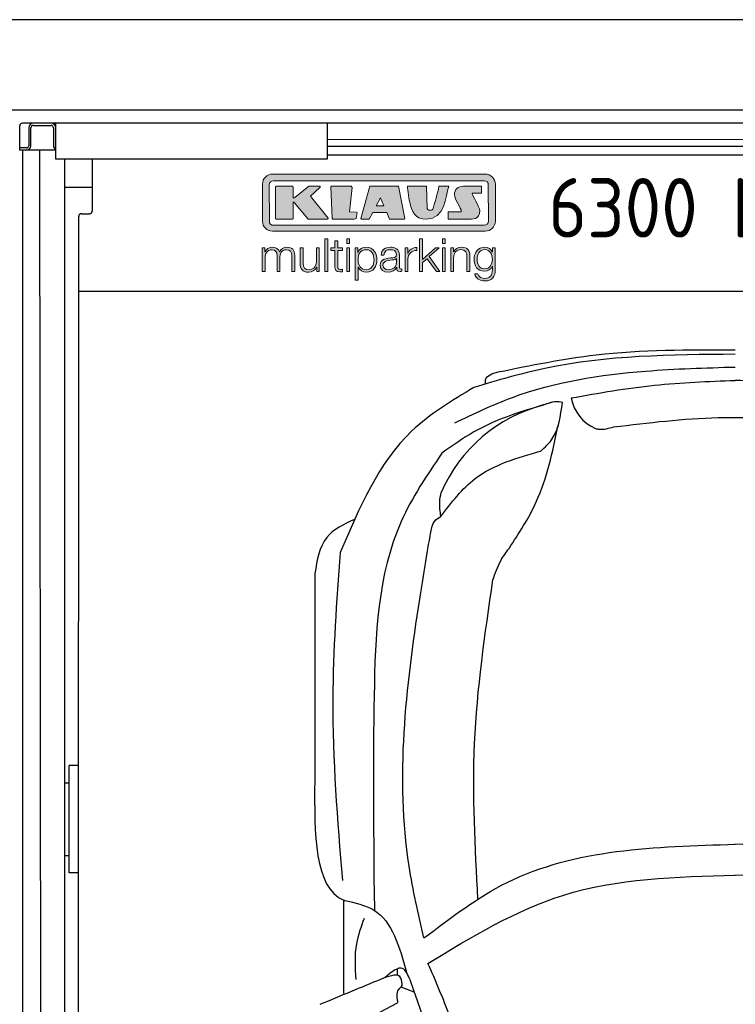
# Model space of a CAD drawing. Header units: millimetres. Extents: x 0 to 8982, y -929 to 5900.
# Tile 10 of 11: x 5700 to 7289, y 3713 to 5900. Entities that reach past the tile are written whole.
import ezdxf

# ---------------------------------------------------------------- set-up
doc = ezdxf.new("R2010")
doc.units = ezdxf.units.MM
for name, color, linetype, lineweight in [('car', 10, 'Continuous', 25), ('Gebäude', 7, 'Continuous', 25), ('Logo', 7, 'Continuous', 25), ('Plattform', 7, 'Continuous', 25)]:
    doc.layers.add(name, color=color, linetype=linetype, lineweight=lineweight)
doc.styles.get("Standard").update_dxf_attribs({"font": 'ISOCP.SHX'})

# ---------------------------------------------------------------- blocks, each defined once
blk = doc.blocks.new('Car LP')
at = {"layer": 'car'}
for p, q in [((-867.3, 3161.7), (-867.1, 3369.1)), ((-799.9, 3388.3), (-799, 3346.2)), ((-747.5, 3202.2), (-747.9, 3217)), ((-740.3, 3176.7), (-711.4, 3165.6)), ((-888, 3067.7), (-748, 3140.9))]:
    blk.add_line(p, q, dxfattribs=at)
for centre, radius, start, end in [((-269.3, 4503.1), 95, 191.2232, 245.9025), ((-339.3, 4140), 339.4, 104.3954, 156.6854), ((-6558.1, 1113.7), 6197.2, 15.94535, 19.59622)]:
    blk.add_arc(centre, radius, start, end, dxfattribs=at)
for points, knots in [([(-524.1, 4542.4), (-451.9, 4557.1), (-278.7, 4592.3), (-101.8, 4592), (1.5, 4591.7)], [0, 0, 0, 0, 220.289453, 529.069984, 529.069984, 529.069984, 529.069984]), ([(1.7, 4581.6), (-140.6, 4580.4), (-337.8, 4578.8), (-525.9, 4523.5), (-578.2, 4508.1)], [0, 0, 0, 0, 423.492842, 586.583376, 586.583376, 586.583376, 586.583376]), ([(-620.9, 4429), (-578.7, 4449.3), (-445.7, 4513.1), (-230.9, 4546.6), (-64.4, 4551.4), (1.8, 4553.3)], [0, 0, 0, 0, 139.94864, 441.700756, 640.652122, 640.652122, 640.652122, 640.652122]), ([(-552.3, 4515.7), (-552.6, 4519), (-553.9, 4533.9), (-537.1, 4538.7), (-524.1, 4542.4)], [0, 0, 0, 0, 9.435567, 42.507293, 42.507293, 42.507293, 42.507293]), ([(-578.2, 4508.1), (-627.1, 4478.6), (-767.3, 4394.4), (-832.6, 4241), (-875.1, 4141.2)], [0, 0, 0, 0, 168.365537, 481.902364, 481.902364, 481.902364, 481.902364]), ([(-362.5, 4484.6), (-300.8, 4495.5), (-180.3, 4516.9), (-58, 4521.3), (1.8, 4523.5)], [0, 0, 0, 0, 187.526256, 366.76554, 366.76554, 366.76554, 366.76554]), ([(366.3, 4484.3), (304.7, 4495.3), (184.1, 4516.7), (61.8, 4521.3), (2, 4523.5)], [0, 0, 0, 0, 187.526256, 366.76554, 366.76554, 366.76554, 366.76554]), ([(-404, 4475), (-464.3, 4457.3), (-552, 4431.4), (-626, 4378.8), (-649.1, 4362.3)], [0, 0, 0, 0, 186.522722, 271.227686, 271.227686, 271.227686, 271.227686]), ([(-428.8, 4366.9), (-420.6, 4374.8), (-391.1, 4402.9), (-385.7, 4444.6), (-381.9, 4474.8)], [0, 0, 0, 0, 33.431605, 120.169321, 120.169321, 120.169321, 120.169321]), ([(-381.9, 4474.8), (-386.6, 4475.4), (-400.9, 4477.4), (-414.5, 4472.2), (-423.7, 4468.7)], [0, 0, 0, 0, 14.118333, 42.779436, 42.779436, 42.779436, 42.779436]), ([(-268.2, 4420.2), (-190.8, 4429.6), (-2.3, 4452.4), (186.7, 4431.2), (298, 4418.7)], [0, 0, 0, 0, 233.394315, 567.891299, 567.891299, 567.891299, 567.891299]), ([(-500.3, 4150.4), (-478.2, 4184.1), (-424, 4266.9), (-403.7, 4364.2), (-391.6, 4421.8)], [0, 0, 0, 0, 120.003178, 294.571312, 294.571312, 294.571312, 294.571312]), ([(-308.1, 4416.4), (-305.4, 4415.9), (-292.1, 4413.5), (-278.8, 4417.3), (-268.2, 4420.2)], [0, 0, 0, 0, 8.160793, 40.335733, 40.335733, 40.335733, 40.335733]), ([(-649.1, 4362.3), (-682.5, 4312.9), (-789.7, 4154.1), (-803.3, 3804.9), (-801.1, 3532), (-799.9, 3388.3)], [0, 0, 0, 0, 177.04348, 568.390213, 1003.585748, 1003.585748, 1003.585748, 1003.585748]), ([(-651.5, 4221.5), (-628, 4252.4), (-571.7, 4326.2), (-481.4, 4351.9), (-428.8, 4366.9)], [0, 0, 0, 0, 113.654972, 272.306786, 272.306786, 272.306786, 272.306786]), ([(-651.5, 4221.5), (-653.1, 4232.3), (-655.6, 4250), (-652.3, 4267.5), (-651, 4274.3)], [0, 0, 0, 0, 32.388359, 53.078266, 53.078266, 53.078266, 53.078266]), ([(-674, 4186.8), (-672.4, 4195.5), (-669.6, 4210.5), (-656.9, 4218.3), (-651.5, 4221.5)], [0, 0, 0, 0, 25.07844, 43.102018, 43.102018, 43.102018, 43.102018]), ([(-843.1, 4214.8), (-866.8, 4203.8), (-917.4, 4180.2), (-926.3, 4124.4), (-931.1, 4094.8)], [0, 0, 0, 0, 73.771899, 157.828935, 157.828935, 157.828935, 157.828935]), ([(-689.1, 3285.2), (-701.5, 3338.3), (-758.6, 3584.4), (-723.3, 3893), (-682.3, 4137.2), (-674, 4186.8)], [0, 0, 0, 0, 163.260571, 756.222817, 907.439026, 907.439026, 907.439026, 907.439026]), ([(-875.1, 4141.2), (-883.1, 4032.7), (-900.9, 3789.9), (-881.2, 3547), (-870.3, 3412.6)], [0, 0, 0, 0, 325.755723, 729.521316, 729.521316, 729.521316, 729.521316]), ([(-536, 4080.4), (-531, 4095), (-522.4, 4120.1), (-506.8, 4141.4), (-500.3, 4150.4)], [0, 0, 0, 0, 45.789849, 78.965923, 78.965923, 78.965923, 78.965923]), ([(-569.4, 3371.2), (-575.5, 3486.7), (-588.2, 3724.2), (-553.7, 3959.5), (-536, 4080.4)], [0, 0, 0, 0, 346.026428, 711.531473, 711.531473, 711.531473, 711.531473]), ([(-689.1, 3285.2), (-629.3, 3330.6), (-431.1, 3481.1), (-176.1, 3488.3), (2, 3493.4)], [0, 0, 0, 0, 221.980537, 735.54049, 735.54049, 735.54049, 735.54049]), ([(691.9, 3284.6), (632.1, 3330.1), (434, 3480.7), (179, 3488.2), (1, 3493.4)], [0, 0, 0, 0, 221.980537, 735.54049, 735.54049, 735.54049, 735.54049]), ([(-680.2, 3228.8), (-582.9, 3287.8), (-374, 3414.7), (-128.9, 3421.3), (2, 3424.8)], [0, 0, 0, 0, 335.657873, 720.766586, 720.766586, 720.766586, 720.766586]), ([(682.9, 3228.2), (585.7, 3287.3), (376.9, 3414.4), (131.8, 3421.1), (0.9, 3424.8)], [0, 0, 0, 0, 335.657873, 720.766586, 720.766586, 720.766586, 720.766586]), ([(-867.1, 3369.1), (-866.9, 3369), (-866.3, 3368.9), (-865.6, 3368.8), (-865.3, 3368.8)], [0, 0, 0, 0, 0.715794, 1.895844, 1.895844, 1.895844, 1.895844]), ([(-865.3, 3368.8), (-842.2, 3363.6), (-765.8, 3346.5), (-743.5, 3265.5), (-727.9, 3209)], [0, 0, 0, 0, 67.724235, 224.331628, 224.331628, 224.331628, 224.331628]), ([(-822, 3328.7), (-828.9, 3310.1), (-844.9, 3266.3), (-842.1, 3219.6), (-840.5, 3192.9)], [0, 0, 0, 0, 59.065939, 138.389817, 138.389817, 138.389817, 138.389817]), ([(-719.8, 3192.2), (-724.7, 3203.3), (-736.7, 3230.6), (-761.1, 3209.5), (-775.6, 3196.9)], [0, 0, 0, 0, 30.332599, 74.48481, 74.48481, 74.48481, 74.48481]), ([(-577.9, 2915.4), (-593.6, 2981.5), (-619.1, 3088.9), (-663.2, 3189.9), (-680.2, 3228.8)], [0, 0, 0, 0, 203.213347, 330.239533, 330.239533, 330.239533, 330.239533]), ([(-737.4, 3182.6), (-738.4, 3189.2), (-741.8, 3211.7), (-770.9, 3198.4), (-784, 3193.9)], [0, 0, 0, 0, 17.673761, 59.390654, 59.390654, 59.390654, 59.390654]), ([(-748.8, 3153), (-748.8, 3158.2), (-748.7, 3166.7), (-743.4, 3173.1), (-741.3, 3175.6)], [0, 0, 0, 0, 14.839685, 24.388973, 24.388973, 24.388973, 24.388973]), ([(-741.3, 3175.6), (-739.8, 3176.8), (-737.6, 3178.7), (-737.4, 3181.6), (-737.4, 3182.6)], [0, 0, 0, 0, 5.393636, 8.285754, 8.285754, 8.285754, 8.285754]), ([(-748, 3140.9), (-747.6, 3142.3), (-746.2, 3146.4), (-749.1, 3150.4), (-748.8, 3153)], [0, 0, 0, 0, 4.417987, 12.430904, 12.430904, 12.430904, 12.430904])]:
    blk.add_open_spline(points, degree=3, knots=knots, dxfattribs=at)
for points in [[(-931.1, 4094.8), (-931.3, 3941.5), (-931.5, 3788.2), (-931.6, 3635)], [(-931.6, 3635), (-932.4, 3516.1), (-933.1, 3397.2), (-867.1, 3369.1)], [(-784, 3193.9), (-829.4, 3175.1), (-874.7, 3156.3), (-920.1, 3137.4)]]:
    blk.add_open_spline(points, degree=3, dxfattribs=at)
blk = doc.blocks.new('Gebäude_GL550_LP250')
at = {"layer": 'Gebäude'}
for p, q in [((5600, 5900), (-3100, 5900)), ((-2900, 5700), (5400, 5700))]:
    blk.add_line(p, q, dxfattribs=at)
blk = doc.blocks.new('KLAUS')
at = {"layer": 'Logo'}
h = blk.add_hatch(color=8, dxfattribs=at)
h.dxf.hatch_style = 2
edge = h.paths.add_edge_path()
edge.add_spline(control_points=[(3.6, 29.09), (2.88, 29.09), (2.3, 28.51), (2.3, 27.8), (2.3, 27.8), (2.3, 16.11), (2.3, 16.11), (2.3, 15.39), (2.88, 14.81), (3.6, 14.81), (3.6, 14.81), (71.16, 14.81), (71.16, 14.81), (71.88, 14.81), (72.46, 15.39), (72.46, 16.11), (72.46, 16.11), (72.46, 27.8), (72.46, 27.8), (72.46, 28.51), (71.88, 29.09), (71.16, 29.09), (71.16, 29.09), (3.6, 29.09), (3.6, 29.09), (3.6, 29.09), (3.6, 29.09), (3.6, 29.09)], knot_values=[0, 0, 0, 0, 1, 1, 1, 2, 2, 2, 3, 3, 3, 4, 4, 4, 5, 5, 5, 6, 6, 6, 7, 7, 7, 8, 8, 8, 9, 9, 9, 9], degree=3, periodic=0)
edge = h.paths.add_edge_path()
edge.add_spline(control_points=[(3.35, 31.23), (3.35, 31.23), (71.47, 31.23), (71.47, 31.23), (73.26, 31.23), (74.71, 29.77), (74.71, 27.99), (74.71, 27.99), (74.71, 16.17), (74.71, 16.17), (74.71, 14.38), (73.26, 12.93), (71.47, 12.93), (71.47, 12.93), (3.35, 12.93), (3.35, 12.93), (1.56, 12.93), (0.11, 14.38), (0.11, 16.17), (0.11, 16.17), (0.11, 27.99), (0.11, 27.99), (0.11, 29.77), (1.56, 31.23), (3.35, 31.23), (3.35, 31.23), (3.35, 31.23), (3.35, 31.23)], knot_values=[0, 0, 0, 0, 1, 1, 1, 2, 2, 2, 3, 3, 3, 4, 4, 4, 5, 5, 5, 6, 6, 6, 7, 7, 7, 8, 8, 8, 9, 9, 9, 9], degree=3, periodic=0)
h = blk.add_hatch(color=8, dxfattribs=at)
h.dxf.hatch_style = 2
edge = h.paths.add_edge_path()
edge.add_spline(control_points=[(4.5, 27.33), (4.5, 27.33), (9.7, 27.33), (9.7, 27.33), (9.84, 27.33), (9.96, 27.22), (9.96, 27.08), (9.96, 27.08), (9.96, 23.69), (9.96, 23.69), (9.96, 23.69), (9.94, 23.64), (10.04, 23.59), (10.14, 23.53), (10.2, 23.57), (10.2, 23.57), (10.2, 23.57), (10.51, 23.75), (10.51, 23.75), (10.51, 23.75), (14.94, 27.33), (14.94, 27.33), (14.94, 27.33), (18.41, 27.33), (18.41, 27.33), (18.41, 27.33), (18.49, 27.33), (18.56, 27.2), (18.65, 27.04), (18.53, 26.91), (18.53, 26.91), (18.53, 26.91), (15.49, 24.11), (15.49, 24.11), (15.49, 24.11), (21.14, 17.06), (21.14, 17.06), (21.14, 17.06), (21.13, 16.91), (21.13, 16.91), (21.08, 16.84), (20.99, 16.82), (20.99, 16.82), (20.99, 16.82), (14.7, 16.82), (14.7, 16.82), (14.7, 16.82), (10.26, 22.17), (10.26, 22.17), (10.26, 22.17), (10.19, 22.24), (10.08, 22.21), (9.97, 22.18), (9.96, 22.11), (9.96, 22.11), (9.96, 22.11), (9.96, 17.08), (9.96, 17.08), (9.96, 16.94), (9.84, 16.82), (9.7, 16.82), (9.7, 16.82), (4.5, 16.82), (4.5, 16.82), (4.36, 16.82), (4.25, 16.94), (4.25, 17.08), (4.25, 17.08), (4.25, 27.08), (4.25, 27.08), (4.25, 27.22), (4.36, 27.33), (4.5, 27.33), (4.5, 27.33), (4.5, 27.33), (4.5, 27.33)], knot_values=[0, 0, 0, 0, 1, 1, 1, 2, 2, 2, 3, 3, 3, 4, 4, 4, 5, 5, 5, 6, 6, 6, 7, 7, 7, 8, 8, 8, 9, 9, 9, 10, 10, 10, 11, 11, 11, 12, 12, 12, 13, 13, 13, 14, 14, 14, 15, 15, 15, 16, 16, 16, 17, 17, 17, 18, 18, 18, 19, 19, 19, 20, 20, 20, 21, 21, 21, 22, 22, 22, 23, 23, 23, 24, 24, 24, 25, 25, 25, 25], degree=3, periodic=0)
h = blk.add_hatch(color=8, dxfattribs=at)
h.dxf.hatch_style = 2
h.paths.add_polyline_path([(22.42, 17.06), (21.97, 27.15), (22.24, 27.33), (28.55, 27.33), (28.86, 26.97), (28.01, 19.08), (30.26, 19.07), (30.44, 18.95), (30.08, 16.95), (29.49, 16.82), (22.6, 16.82)])
h = blk.add_hatch(color=8, dxfattribs=at)
h.paths.add_polyline_path([(36.52, 21.01), (38.93, 21.01), (37.87, 23.57)])
h.paths.add_polyline_path([(34.52, 27.33), (43.65, 27.33), (45.76, 16.94), (45.57, 16.82), (40.83, 16.82), (39.89, 18.95), (35.42, 18.95), (34.27, 16.82), (31.78, 16.82), (31.66, 17)])
h = blk.add_hatch(color=8, dxfattribs=at)
h.dxf.hatch_style = 2
edge = h.paths.add_edge_path()
edge.add_spline(control_points=[(52.69, 27.32), (52.69, 27.32), (52.88, 20.14), (52.88, 20.14), (53.01, 19.89), (53.2, 19.77), (53.43, 19.71), (53.91, 19.59), (54.43, 19.57), (54.64, 20.03), (55.23, 21.34), (56.27, 25.45), (56.6, 27.33), (56.6, 27.33), (59.77, 27.33), (59.77, 27.33), (58.77, 23.9), (58.56, 16.82), (52.63, 16.76), (48.72, 16.72), (48.01, 19.35), (47.27, 22.24), (46.89, 23.68), (46.54, 27.33), (46.54, 27.33), (46.54, 27.33), (52.69, 27.32), (52.69, 27.32), (52.69, 27.32), (52.69, 27.32), (52.69, 27.32)], knot_values=[0, 0, 0, 0, 1, 1, 1, 2, 2, 2, 3, 3, 3, 4, 4, 4, 5, 5, 5, 6, 6, 6, 7, 7, 7, 8, 8, 8, 9, 9, 9, 10, 10, 10, 10], degree=3, periodic=0)
h = blk.add_hatch(color=8, dxfattribs=at)
h.dxf.hatch_style = 2
edge = h.paths.add_edge_path()
edge.add_spline(control_points=[(64.46, 27.33), (64.46, 27.33), (70.31, 27.33), (70.31, 27.33), (70.31, 26.52), (70.31, 26.02), (70.31, 25.12), (70.31, 25.12), (67.3, 25.12), (67.3, 25.12), (67.24, 25.04), (67.25, 25.11), (67.25, 24.91), (67.25, 24.88), (69.73, 20.38), (69.73, 19.57), (69.73, 16.4), (67.22, 16.81), (65.9, 16.82), (65.9, 16.82), (59.59, 16.82), (59.59, 16.82), (59.59, 17.76), (59.59, 18.23), (59.59, 19.14), (59.59, 19.14), (63.75, 19.14), (63.75, 19.14), (63.82, 19.22), (63.81, 19.11), (63.81, 19.31), (63.81, 20.32), (61.58, 23.06), (61.58, 24.63), (61.58, 26.33), (62.83, 27.34), (64.46, 27.33), (64.46, 27.33), (64.46, 27.33), (64.46, 27.33)], knot_values=[0, 0, 0, 0, 1, 1, 1, 2, 2, 2, 3, 3, 3, 4, 4, 4, 5, 5, 5, 6, 6, 6, 7, 7, 7, 8, 8, 8, 9, 9, 9, 10, 10, 10, 11, 11, 11, 12, 12, 12, 13, 13, 13, 13], degree=3, periodic=0)
h = blk.add_hatch(color=30, dxfattribs=at)
h.dxf.hatch_style = 2
h.paths.add_polyline_path([(20.07, 0), (20.99, 0), (20.99, 10.45), (20.07, 10.45)])
h = blk.add_hatch(color=30, dxfattribs=at)
h.dxf.hatch_style = 2
edge = h.paths.add_edge_path()
edge.add_spline(control_points=[(24.22, 9.82), (24.22, 9.82), (23.3, 9.82), (23.3, 9.82), (23.3, 9.82), (23.3, 7.55), (23.3, 7.55), (23.3, 7.55), (21.98, 7.55), (21.98, 7.55), (21.98, 7.55), (21.98, 6.78), (21.98, 6.78), (21.98, 6.78), (23.3, 6.78), (23.3, 6.78), (23.3, 6.78), (23.3, 1.61), (23.3, 1.61), (23.28, 0.32), (23.71, -0.09), (24.94, -0.09), (25.22, -0.09), (25.48, -0.06), (25.76, -0.06), (25.76, -0.06), (25.76, 0.73), (25.76, 0.73), (25.5, 0.7), (25.23, 0.69), (24.97, 0.69), (24.31, 0.73), (24.22, 1.08), (24.22, 1.68), (24.22, 1.68), (24.22, 6.78), (24.22, 6.78), (24.22, 6.78), (25.76, 6.78), (25.76, 6.78), (25.76, 6.78), (25.76, 7.55), (25.76, 7.55), (25.76, 7.55), (24.22, 7.55), (24.22, 7.55), (24.22, 7.55), (24.22, 9.82), (24.22, 9.82), (24.22, 9.82), (24.22, 9.82), (24.22, 9.82)], knot_values=[0, 0, 0, 0, 1, 1, 1, 2, 2, 2, 3, 3, 3, 4, 4, 4, 5, 5, 5, 6, 6, 6, 7, 7, 7, 8, 8, 8, 9, 9, 9, 10, 10, 10, 11, 11, 11, 12, 12, 12, 13, 13, 13, 14, 14, 14, 15, 15, 15, 16, 16, 16, 17, 17, 17, 17], degree=3, periodic=0)
h = blk.add_hatch(color=30, dxfattribs=at)
h.paths.add_polyline_path([(27.1, 0), (28.03, 0), (28.03, 7.55), (27.1, 7.55)])
h.paths.add_polyline_path([(27.1, 8.98), (28.03, 8.98), (28.03, 10.45), (27.1, 10.45)])
h = blk.add_hatch(color=30, dxfattribs=at)
h.dxf.hatch_style = 2
h.paths.add_polyline_path([(50.4, 0), (51.32, 0), (51.32, 2.87), (52.82, 4.11), (55.8, 0), (56.96, 0), (53.52, 4.76), (56.74, 7.55), (55.51, 7.55), (51.32, 3.89), (51.32, 10.45), (50.4, 10.45)])
h = blk.add_hatch(color=30, dxfattribs=at)
h.paths.add_polyline_path([(57.74, 0), (58.66, 0), (58.66, 7.55), (57.74, 7.55)])
h.paths.add_polyline_path([(57.74, 8.98), (58.66, 8.98), (58.66, 10.45), (57.74, 10.45)])
h = blk.add_hatch(color=30, dxfattribs=at)
h.dxf.hatch_style = 2
edge = h.paths.add_edge_path()
edge.add_spline(control_points=[(0, 0), (0, 0), (0.92, 0), (0.92, 0), (0.92, 0), (0.92, 4.22), (0.92, 4.22), (0.94, 5.8), (1.58, 7), (3.18, 7), (4.35, 7), (4.77, 6.15), (4.76, 5.12), (4.76, 5.12), (4.76, 0), (4.76, 0), (4.76, 0), (5.68, 0), (5.68, 0), (5.68, 0), (5.68, 4.27), (5.68, 4.27), (5.68, 5.68), (6.14, 7), (7.73, 7), (9.05, 7), (9.52, 6.32), (9.52, 5.08), (9.52, 5.08), (9.52, 0), (9.52, 0), (9.52, 0), (10.44, 0), (10.44, 0), (10.44, 0), (10.44, 5.12), (10.44, 5.12), (10.44, 6.91), (9.59, 7.77), (7.94, 7.77), (6.94, 7.77), (5.99, 7.29), (5.54, 6.3), (5.26, 7.29), (4.36, 7.77), (3.37, 7.77), (2.17, 7.77), (1.38, 7.19), (0.89, 6.28), (0.89, 6.28), (0.85, 6.28), (0.85, 6.28), (0.85, 6.28), (0.85, 7.55), (0.85, 7.55), (0.85, 7.55), (0, 7.55), (0, 7.55), (0, 7.55), (0, 0), (0, 0), (0, 0), (0, 0), (0, 0)], knot_values=[0, 0, 0, 0, 1, 1, 1, 2, 2, 2, 3, 3, 3, 4, 4, 4, 5, 5, 5, 6, 6, 6, 7, 7, 7, 8, 8, 8, 9, 9, 9, 10, 10, 10, 11, 11, 11, 12, 12, 12, 13, 13, 13, 14, 14, 14, 15, 15, 15, 16, 16, 16, 17, 17, 17, 18, 18, 18, 19, 19, 19, 20, 20, 20, 21, 21, 21, 21], degree=3, periodic=0)
h = blk.add_hatch(color=30, dxfattribs=at)
h.dxf.hatch_style = 2
edge = h.paths.add_edge_path()
edge.add_spline(control_points=[(18.31, 7.55), (18.31, 7.55), (17.39, 7.55), (17.39, 7.55), (17.39, 7.55), (17.39, 3.59), (17.39, 3.59), (17.39, 2.05), (16.7, 0.56), (15.12, 0.56), (13.66, 0.56), (13.15, 1.27), (13.1, 2.64), (13.1, 2.64), (13.1, 7.55), (13.1, 7.55), (13.1, 7.55), (12.18, 7.55), (12.18, 7.55), (12.18, 7.55), (12.18, 2.65), (12.18, 2.65), (12.18, 0.89), (12.93, -0.22), (14.83, -0.22), (15.96, -0.22), (16.95, 0.35), (17.44, 1.36), (17.44, 1.36), (17.47, 1.36), (17.47, 1.36), (17.47, 1.36), (17.47, 0), (17.47, 0), (17.47, 0), (18.31, 0), (18.31, 0), (18.31, 0), (18.31, 7.55), (18.31, 7.55), (18.31, 7.55), (18.31, 7.55), (18.31, 7.55)], knot_values=[0, 0, 0, 0, 1, 1, 1, 2, 2, 2, 3, 3, 3, 4, 4, 4, 5, 5, 5, 6, 6, 6, 7, 7, 7, 8, 8, 8, 9, 9, 9, 10, 10, 10, 11, 11, 11, 12, 12, 12, 13, 13, 13, 14, 14, 14, 14], degree=3, periodic=0)
h = blk.add_hatch(color=30, dxfattribs=at)
edge = h.paths.add_edge_path()
edge.add_spline(control_points=[(35.84, 3.78), (35.84, 2.21), (35.12, 0.56), (33.37, 0.56), (31.4, 0.56), (30.72, 2.21), (30.72, 3.78), (30.72, 5.49), (31.33, 7), (33.37, 7), (35.12, 7), (35.84, 5.34), (35.84, 3.78), (35.84, 3.78), (35.84, 3.78), (35.84, 3.78)], knot_values=[0, 0, 0, 0, 1, 1, 1, 2, 2, 2, 3, 3, 3, 4, 4, 4, 5, 5, 5, 5], degree=3, periodic=0)
edge = h.paths.add_edge_path()
edge.add_spline(control_points=[(29.79, -2.8), (29.79, -2.8), (30.72, -2.8), (30.72, -2.8), (30.72, -2.8), (30.72, 1.43), (30.72, 1.43), (30.72, 1.43), (30.74, 1.43), (30.74, 1.43), (31.14, 0.35), (32.24, -0.22), (33.37, -0.22), (35.66, -0.22), (36.76, 1.64), (36.76, 3.78), (36.76, 5.91), (35.66, 7.77), (33.37, 7.77), (32.15, 7.77), (31.1, 7.14), (30.67, 6.12), (30.67, 6.12), (30.64, 6.12), (30.64, 6.12), (30.64, 6.12), (30.64, 7.55), (30.64, 7.55), (30.64, 7.55), (29.79, 7.55), (29.79, 7.55), (29.79, 7.55), (29.79, -2.8), (29.79, -2.8), (29.79, -2.8), (29.79, -2.8), (29.79, -2.8)], knot_values=[0, 0, 0, 0, 1, 1, 1, 2, 2, 2, 3, 3, 3, 4, 4, 4, 5, 5, 5, 6, 6, 6, 7, 7, 7, 8, 8, 8, 9, 9, 9, 10, 10, 10, 11, 11, 11, 12, 12, 12, 12], degree=3, periodic=0)
h = blk.add_hatch(color=30, dxfattribs=at)
edge = h.paths.add_edge_path()
edge.add_spline(control_points=[(43.03, 2.93), (43.04, 1.45), (41.8, 0.56), (40.39, 0.56), (39.53, 0.56), (38.71, 1.13), (38.71, 2.05), (38.71, 3.53), (40.66, 3.51), (42.22, 3.79), (42.47, 3.84), (42.88, 3.91), (43, 4.13), (43, 4.13), (43.03, 4.13), (43.03, 4.13), (43.03, 4.13), (43.03, 2.93), (43.03, 2.93), (43.03, 2.93), (43.03, 2.93), (43.03, 2.93)], knot_values=[0, 0, 0, 0, 1, 1, 1, 2, 2, 2, 3, 3, 3, 4, 4, 4, 5, 5, 5, 6, 6, 6, 7, 7, 7, 7], degree=3, periodic=0)
edge = h.paths.add_edge_path()
edge.add_spline(control_points=[(39.03, 5.24), (39.06, 6.47), (39.91, 7), (41.05, 7), (42.14, 7), (43.03, 6.69), (43.03, 5.45), (43.03, 4.61), (42.6, 4.51), (41.84, 4.42), (39.85, 4.19), (37.79, 4.11), (37.79, 1.99), (37.79, 0.47), (38.93, -0.22), (40.32, -0.22), (41.77, -0.22), (42.43, 0.34), (43.07, 1.32), (43.07, 1.32), (43.1, 1.32), (43.1, 1.32), (43.1, 0.53), (43.25, 0), (44.19, 0), (44.43, 0), (44.58, 0.01), (44.79, 0.06), (44.79, 0.06), (44.79, 0.83), (44.79, 0.83), (44.71, 0.81), (44.6, 0.78), (44.49, 0.78), (44.13, 0.78), (43.95, 0.98), (43.95, 1.33), (43.95, 1.33), (43.95, 5.34), (43.95, 5.34), (43.95, 7.36), (42.5, 7.77), (41.17, 7.77), (39.44, 7.77), (38.2, 7.01), (38.11, 5.24), (38.11, 5.24), (39.03, 5.24), (39.03, 5.24), (39.03, 5.24), (39.03, 5.24), (39.03, 5.24)], knot_values=[0, 0, 0, 0, 1, 1, 1, 2, 2, 2, 3, 3, 3, 4, 4, 4, 5, 5, 5, 6, 6, 6, 7, 7, 7, 8, 8, 8, 9, 9, 9, 10, 10, 10, 11, 11, 11, 12, 12, 12, 13, 13, 13, 14, 14, 14, 15, 15, 15, 16, 16, 16, 17, 17, 17, 17], degree=3, periodic=0)
h = blk.add_hatch(color=30, dxfattribs=at)
h.dxf.hatch_style = 2
edge = h.paths.add_edge_path()
edge.add_spline(control_points=[(45.79, 0), (45.79, 0), (46.71, 0), (46.71, 0), (46.71, 0), (46.71, 4.03), (46.71, 4.03), (46.71, 5.59), (47.85, 6.82), (49.52, 6.73), (49.52, 6.73), (49.52, 7.66), (49.52, 7.66), (48.16, 7.72), (47.14, 7), (46.67, 5.78), (46.67, 5.78), (46.64, 5.78), (46.64, 5.78), (46.64, 5.78), (46.64, 7.55), (46.64, 7.55), (46.64, 7.55), (45.79, 7.55), (45.79, 7.55), (45.79, 7.55), (45.79, 0), (45.79, 0), (45.79, 0), (45.79, 0), (45.79, 0)], knot_values=[0, 0, 0, 0, 1, 1, 1, 2, 2, 2, 3, 3, 3, 4, 4, 4, 5, 5, 5, 6, 6, 6, 7, 7, 7, 8, 8, 8, 9, 9, 9, 10, 10, 10, 10], degree=3, periodic=0)
h = blk.add_hatch(color=30, dxfattribs=at)
h.dxf.hatch_style = 2
edge = h.paths.add_edge_path()
edge.add_spline(control_points=[(60.41, 0), (60.41, 0), (61.33, 0), (61.33, 0), (61.33, 0), (61.33, 4.41), (61.33, 4.41), (61.36, 5.89), (62.24, 7), (63.7, 7), (65.2, 7), (65.62, 6.02), (65.62, 4.71), (65.62, 4.71), (65.62, 0), (65.62, 0), (65.62, 0), (66.54, 0), (66.54, 0), (66.54, 0), (66.54, 4.86), (66.54, 4.86), (66.54, 6.66), (65.9, 7.77), (63.78, 7.77), (62.71, 7.77), (61.7, 7.16), (61.36, 6.25), (61.36, 6.25), (61.33, 6.25), (61.33, 6.25), (61.33, 6.25), (61.33, 7.55), (61.33, 7.55), (61.33, 7.55), (60.41, 7.55), (60.41, 7.55), (60.41, 7.55), (60.41, 0), (60.41, 0), (60.41, 0), (60.41, 0), (60.41, 0)], knot_values=[0, 0, 0, 0, 1, 1, 1, 2, 2, 2, 3, 3, 3, 4, 4, 4, 5, 5, 5, 6, 6, 6, 7, 7, 7, 8, 8, 8, 9, 9, 9, 10, 10, 10, 11, 11, 11, 12, 12, 12, 13, 13, 13, 14, 14, 14, 14], degree=3, periodic=0)
h = blk.add_hatch(color=30, dxfattribs=at)
edge = h.paths.add_edge_path()
edge.add_spline(control_points=[(71.32, 0.86), (69.62, 0.86), (68.83, 2.34), (68.83, 3.86), (68.83, 5.43), (69.56, 7), (71.32, 7), (73.06, 7), (73.75, 5.34), (73.75, 3.86), (73.75, 2.33), (72.91, 0.86), (71.32, 0.86), (71.32, 0.86), (71.32, 0.86), (71.32, 0.86)], knot_values=[0, 0, 0, 0, 1, 1, 1, 2, 2, 2, 3, 3, 3, 4, 4, 4, 5, 5, 5, 5], degree=3, periodic=0)
edge = h.paths.add_edge_path()
edge.add_spline(control_points=[(74.67, 7.55), (74.67, 7.55), (73.75, 7.55), (73.75, 7.55), (73.75, 7.55), (73.75, 6.25), (73.75, 6.25), (73.75, 6.25), (73.72, 6.25), (73.72, 6.25), (73.35, 7.09), (72.41, 7.77), (71.32, 7.77), (69.13, 7.77), (67.9, 6.05), (67.9, 3.97), (67.9, 1.82), (68.9, 0.09), (71.32, 0.09), (72.4, 0.09), (73.29, 0.72), (73.72, 1.64), (73.72, 1.64), (73.75, 1.64), (73.75, 1.64), (73.75, 1.64), (73.75, 0.61), (73.75, 0.61), (73.75, -1.23), (73.01, -2.24), (71.32, -2.24), (70.29, -2.24), (69.31, -1.85), (69.1, -0.73), (69.1, -0.73), (68.18, -0.73), (68.18, -0.73), (68.31, -2.34), (69.81, -3.02), (71.32, -3.02), (73.79, -3.02), (74.65, -1.64), (74.67, 0.61), (74.67, 0.61), (74.67, 7.55), (74.67, 7.55), (74.67, 7.55), (74.67, 7.55), (74.67, 7.55)], knot_values=[0, 0, 0, 0, 1, 1, 1, 2, 2, 2, 3, 3, 3, 4, 4, 4, 5, 5, 5, 6, 6, 6, 7, 7, 7, 8, 8, 8, 9, 9, 9, 10, 10, 10, 11, 11, 11, 12, 12, 12, 13, 13, 13, 14, 14, 14, 15, 15, 15, 16, 16, 16, 16], degree=3, periodic=0)
at = {"layer": 'Logo', "lineweight": 0}
for points in [[(22.42, 17.06), (21.97, 27.15), (22.24, 27.33), (28.55, 27.33), (28.86, 26.97), (28.01, 19.08), (30.26, 19.07), (30.44, 18.95), (30.08, 16.95), (29.49, 16.82), (22.6, 16.82), (22.42, 17.06), (22.42, 17.06)], [(34.52, 27.33), (43.65, 27.33), (45.76, 16.94), (45.57, 16.82), (40.83, 16.82), (39.89, 18.95), (35.42, 18.95), (34.27, 16.82), (31.78, 16.82), (31.66, 17), (34.52, 27.33), (34.52, 27.33)], [(36.52, 21.01), (38.93, 21.01), (37.87, 23.57), (36.52, 21.01), (36.52, 21.01)], [(20.07, 0), (20.99, 0), (20.99, 10.45), (20.07, 10.45), (20.07, 0), (20.07, 0)], [(27.1, 8.98), (28.03, 8.98), (28.03, 10.45), (27.1, 10.45), (27.1, 8.98), (27.1, 8.98)], [(50.4, 0), (51.32, 0), (51.32, 2.87), (52.82, 4.11), (55.8, 0), (56.96, 0), (53.52, 4.76), (56.74, 7.55), (55.51, 7.55), (51.32, 3.89), (51.32, 10.45), (50.4, 10.45), (50.4, 0), (50.4, 0)], [(57.74, 8.98), (58.66, 8.98), (58.66, 10.45), (57.74, 10.45), (57.74, 8.98), (57.74, 8.98)], [(27.1, 0), (28.03, 0), (28.03, 7.55), (27.1, 7.55), (27.1, 0), (27.1, 0)], [(57.74, 0), (58.66, 0), (58.66, 7.55), (57.74, 7.55), (57.74, 0), (57.74, 0)]]:
    blk.add_lwpolyline(points, dxfattribs=at)
for points, knots in [([(3.35, 31.23), (3.35, 31.23), (71.47, 31.23), (71.47, 31.23), (73.26, 31.23), (74.71, 29.77), (74.71, 27.99), (74.71, 27.99), (74.71, 16.17), (74.71, 16.17), (74.71, 14.38), (73.26, 12.93), (71.47, 12.93), (71.47, 12.93), (3.35, 12.93), (3.35, 12.93), (1.56, 12.93), (0.11, 14.38), (0.11, 16.17), (0.11, 16.17), (0.11, 27.99), (0.11, 27.99), (0.11, 29.77), (1.56, 31.23), (3.35, 31.23), (3.35, 31.23), (3.35, 31.23), (3.35, 31.23)], [0, 0, 0, 0, 1, 1, 1, 2, 2, 2, 3, 3, 3, 4, 4, 4, 5, 5, 5, 6, 6, 6, 7, 7, 7, 8, 8, 8, 9, 9, 9, 9]), ([(3.6, 29.09), (2.88, 29.09), (2.3, 28.51), (2.3, 27.8), (2.3, 27.8), (2.3, 16.11), (2.3, 16.11), (2.3, 15.39), (2.88, 14.81), (3.6, 14.81), (3.6, 14.81), (71.16, 14.81), (71.16, 14.81), (71.88, 14.81), (72.46, 15.39), (72.46, 16.11), (72.46, 16.11), (72.46, 27.8), (72.46, 27.8), (72.46, 28.51), (71.88, 29.09), (71.16, 29.09), (71.16, 29.09), (3.6, 29.09), (3.6, 29.09), (3.6, 29.09), (3.6, 29.09), (3.6, 29.09)], [0, 0, 0, 0, 1, 1, 1, 2, 2, 2, 3, 3, 3, 4, 4, 4, 5, 5, 5, 6, 6, 6, 7, 7, 7, 8, 8, 8, 9, 9, 9, 9]), ([(4.5, 27.33), (4.5, 27.33), (9.7, 27.33), (9.7, 27.33), (9.84, 27.33), (9.96, 27.22), (9.96, 27.08), (9.96, 27.08), (9.96, 23.69), (9.96, 23.69), (9.96, 23.69), (9.94, 23.64), (10.04, 23.59), (10.14, 23.53), (10.2, 23.57), (10.2, 23.57), (10.2, 23.57), (10.51, 23.75), (10.51, 23.75), (10.51, 23.75), (14.94, 27.33), (14.94, 27.33), (14.94, 27.33), (18.41, 27.33), (18.41, 27.33), (18.41, 27.33), (18.49, 27.33), (18.56, 27.2), (18.65, 27.04), (18.53, 26.91), (18.53, 26.91), (18.53, 26.91), (15.49, 24.11), (15.49, 24.11), (15.49, 24.11), (21.14, 17.06), (21.14, 17.06), (21.14, 17.06), (21.13, 16.91), (21.13, 16.91), (21.08, 16.84), (20.99, 16.82), (20.99, 16.82), (20.99, 16.82), (14.7, 16.82), (14.7, 16.82), (14.7, 16.82), (10.26, 22.17), (10.26, 22.17), (10.26, 22.17), (10.19, 22.24), (10.08, 22.21), (9.97, 22.18), (9.96, 22.11), (9.96, 22.11), (9.96, 22.11), (9.96, 17.08), (9.96, 17.08), (9.96, 16.94), (9.84, 16.82), (9.7, 16.82), (9.7, 16.82), (4.5, 16.82), (4.5, 16.82), (4.36, 16.82), (4.25, 16.94), (4.25, 17.08), (4.25, 17.08), (4.25, 27.08), (4.25, 27.08), (4.25, 27.22), (4.36, 27.33), (4.5, 27.33), (4.5, 27.33), (4.5, 27.33), (4.5, 27.33)], [0, 0, 0, 0, 1, 1, 1, 2, 2, 2, 3, 3, 3, 4, 4, 4, 5, 5, 5, 6, 6, 6, 7, 7, 7, 8, 8, 8, 9, 9, 9, 10, 10, 10, 11, 11, 11, 12, 12, 12, 13, 13, 13, 14, 14, 14, 15, 15, 15, 16, 16, 16, 17, 17, 17, 18, 18, 18, 19, 19, 19, 20, 20, 20, 21, 21, 21, 22, 22, 22, 23, 23, 23, 24, 24, 24, 25, 25, 25, 25]), ([(52.69, 27.32), (52.69, 27.32), (52.88, 20.14), (52.88, 20.14), (53.01, 19.89), (53.2, 19.77), (53.43, 19.71), (53.91, 19.59), (54.43, 19.57), (54.64, 20.03), (55.23, 21.34), (56.27, 25.45), (56.6, 27.33), (56.6, 27.33), (59.77, 27.33), (59.77, 27.33), (58.77, 23.9), (58.56, 16.82), (52.63, 16.76), (48.72, 16.72), (48.01, 19.35), (47.27, 22.24), (46.89, 23.68), (46.54, 27.33), (46.54, 27.33), (46.54, 27.33), (52.69, 27.32), (52.69, 27.32), (52.69, 27.32), (52.69, 27.32), (52.69, 27.32)], [0, 0, 0, 0, 1, 1, 1, 2, 2, 2, 3, 3, 3, 4, 4, 4, 5, 5, 5, 6, 6, 6, 7, 7, 7, 8, 8, 8, 9, 9, 9, 10, 10, 10, 10]), ([(64.46, 27.33), (64.46, 27.33), (70.31, 27.33), (70.31, 27.33), (70.31, 26.52), (70.31, 26.02), (70.31, 25.12), (70.31, 25.12), (67.3, 25.12), (67.3, 25.12), (67.24, 25.04), (67.25, 25.11), (67.25, 24.91), (67.25, 24.88), (69.73, 20.38), (69.73, 19.57), (69.73, 16.4), (67.22, 16.81), (65.9, 16.82), (65.9, 16.82), (59.59, 16.82), (59.59, 16.82), (59.59, 17.76), (59.59, 18.23), (59.59, 19.14), (59.59, 19.14), (63.75, 19.14), (63.75, 19.14), (63.82, 19.22), (63.81, 19.11), (63.81, 19.31), (63.81, 20.32), (61.58, 23.06), (61.58, 24.63), (61.58, 26.33), (62.83, 27.34), (64.46, 27.33), (64.46, 27.33), (64.46, 27.33), (64.46, 27.33)], [0, 0, 0, 0, 1, 1, 1, 2, 2, 2, 3, 3, 3, 4, 4, 4, 5, 5, 5, 6, 6, 6, 7, 7, 7, 8, 8, 8, 9, 9, 9, 10, 10, 10, 11, 11, 11, 12, 12, 12, 13, 13, 13, 13]), ([(24.22, 9.82), (24.22, 9.82), (23.3, 9.82), (23.3, 9.82), (23.3, 9.82), (23.3, 7.55), (23.3, 7.55), (23.3, 7.55), (21.98, 7.55), (21.98, 7.55), (21.98, 7.55), (21.98, 6.78), (21.98, 6.78), (21.98, 6.78), (23.3, 6.78), (23.3, 6.78), (23.3, 6.78), (23.3, 1.61), (23.3, 1.61), (23.28, 0.32), (23.71, -0.09), (24.94, -0.09), (25.22, -0.09), (25.48, -0.06), (25.76, -0.06), (25.76, -0.06), (25.76, 0.73), (25.76, 0.73), (25.5, 0.7), (25.23, 0.69), (24.97, 0.69), (24.31, 0.73), (24.22, 1.08), (24.22, 1.68), (24.22, 1.68), (24.22, 6.78), (24.22, 6.78), (24.22, 6.78), (25.76, 6.78), (25.76, 6.78), (25.76, 6.78), (25.76, 7.55), (25.76, 7.55), (25.76, 7.55), (24.22, 7.55), (24.22, 7.55), (24.22, 7.55), (24.22, 9.82), (24.22, 9.82), (24.22, 9.82), (24.22, 9.82), (24.22, 9.82)], [0, 0, 0, 0, 1, 1, 1, 2, 2, 2, 3, 3, 3, 4, 4, 4, 5, 5, 5, 6, 6, 6, 7, 7, 7, 8, 8, 8, 9, 9, 9, 10, 10, 10, 11, 11, 11, 12, 12, 12, 13, 13, 13, 14, 14, 14, 15, 15, 15, 16, 16, 16, 17, 17, 17, 17]), ([(0, 0), (0, 0), (0.92, 0), (0.92, 0), (0.92, 0), (0.92, 4.22), (0.92, 4.22), (0.94, 5.8), (1.58, 7), (3.18, 7), (4.35, 7), (4.77, 6.15), (4.76, 5.12), (4.76, 5.12), (4.76, 0), (4.76, 0), (4.76, 0), (5.68, 0), (5.68, 0), (5.68, 0), (5.68, 4.27), (5.68, 4.27), (5.68, 5.68), (6.14, 7), (7.73, 7), (9.05, 7), (9.52, 6.32), (9.52, 5.08), (9.52, 5.08), (9.52, 0), (9.52, 0), (9.52, 0), (10.44, 0), (10.44, 0), (10.44, 0), (10.44, 5.12), (10.44, 5.12), (10.44, 6.91), (9.59, 7.77), (7.94, 7.77), (6.94, 7.77), (5.99, 7.29), (5.54, 6.3), (5.26, 7.29), (4.36, 7.77), (3.37, 7.77), (2.17, 7.77), (1.38, 7.19), (0.89, 6.28), (0.89, 6.28), (0.85, 6.28), (0.85, 6.28), (0.85, 6.28), (0.85, 7.55), (0.85, 7.55), (0.85, 7.55), (0, 7.55), (0, 7.55), (0, 7.55), (0, 0), (0, 0), (0, 0), (0, 0), (0, 0)], [0, 0, 0, 0, 1, 1, 1, 2, 2, 2, 3, 3, 3, 4, 4, 4, 5, 5, 5, 6, 6, 6, 7, 7, 7, 8, 8, 8, 9, 9, 9, 10, 10, 10, 11, 11, 11, 12, 12, 12, 13, 13, 13, 14, 14, 14, 15, 15, 15, 16, 16, 16, 17, 17, 17, 18, 18, 18, 19, 19, 19, 20, 20, 20, 21, 21, 21, 21]), ([(18.31, 7.55), (18.31, 7.55), (17.39, 7.55), (17.39, 7.55), (17.39, 7.55), (17.39, 3.59), (17.39, 3.59), (17.39, 2.05), (16.7, 0.56), (15.12, 0.56), (13.66, 0.56), (13.15, 1.27), (13.1, 2.64), (13.1, 2.64), (13.1, 7.55), (13.1, 7.55), (13.1, 7.55), (12.18, 7.55), (12.18, 7.55), (12.18, 7.55), (12.18, 2.65), (12.18, 2.65), (12.18, 0.89), (12.93, -0.22), (14.83, -0.22), (15.96, -0.22), (16.95, 0.35), (17.44, 1.36), (17.44, 1.36), (17.47, 1.36), (17.47, 1.36), (17.47, 1.36), (17.47, 0), (17.47, 0), (17.47, 0), (18.31, 0), (18.31, 0), (18.31, 0), (18.31, 7.55), (18.31, 7.55), (18.31, 7.55), (18.31, 7.55), (18.31, 7.55)], [0, 0, 0, 0, 1, 1, 1, 2, 2, 2, 3, 3, 3, 4, 4, 4, 5, 5, 5, 6, 6, 6, 7, 7, 7, 8, 8, 8, 9, 9, 9, 10, 10, 10, 11, 11, 11, 12, 12, 12, 13, 13, 13, 14, 14, 14, 14]), ([(29.79, -2.8), (29.79, -2.8), (30.72, -2.8), (30.72, -2.8), (30.72, -2.8), (30.72, 1.43), (30.72, 1.43), (30.72, 1.43), (30.74, 1.43), (30.74, 1.43), (31.14, 0.35), (32.24, -0.22), (33.37, -0.22), (35.66, -0.22), (36.76, 1.64), (36.76, 3.78), (36.76, 5.91), (35.66, 7.77), (33.37, 7.77), (32.15, 7.77), (31.1, 7.14), (30.67, 6.12), (30.67, 6.12), (30.64, 6.12), (30.64, 6.12), (30.64, 6.12), (30.64, 7.55), (30.64, 7.55), (30.64, 7.55), (29.79, 7.55), (29.79, 7.55), (29.79, 7.55), (29.79, -2.8), (29.79, -2.8), (29.79, -2.8), (29.79, -2.8), (29.79, -2.8)], [0, 0, 0, 0, 1, 1, 1, 2, 2, 2, 3, 3, 3, 4, 4, 4, 5, 5, 5, 6, 6, 6, 7, 7, 7, 8, 8, 8, 9, 9, 9, 10, 10, 10, 11, 11, 11, 12, 12, 12, 12]), ([(35.84, 3.78), (35.84, 2.21), (35.12, 0.56), (33.37, 0.56), (31.4, 0.56), (30.72, 2.21), (30.72, 3.78), (30.72, 5.49), (31.33, 7), (33.37, 7), (35.12, 7), (35.84, 5.34), (35.84, 3.78), (35.84, 3.78), (35.84, 3.78), (35.84, 3.78)], [0, 0, 0, 0, 1, 1, 1, 2, 2, 2, 3, 3, 3, 4, 4, 4, 5, 5, 5, 5]), ([(39.03, 5.24), (39.06, 6.47), (39.91, 7), (41.05, 7), (42.14, 7), (43.03, 6.69), (43.03, 5.45), (43.03, 4.61), (42.6, 4.51), (41.84, 4.42), (39.85, 4.19), (37.79, 4.11), (37.79, 1.99), (37.79, 0.47), (38.93, -0.22), (40.32, -0.22), (41.77, -0.22), (42.43, 0.34), (43.07, 1.32), (43.07, 1.32), (43.1, 1.32), (43.1, 1.32), (43.1, 0.53), (43.25, 0), (44.19, 0), (44.43, 0), (44.58, 0.01), (44.79, 0.06), (44.79, 0.06), (44.79, 0.83), (44.79, 0.83), (44.71, 0.81), (44.6, 0.78), (44.49, 0.78), (44.13, 0.78), (43.95, 0.98), (43.95, 1.33), (43.95, 1.33), (43.95, 5.34), (43.95, 5.34), (43.95, 7.36), (42.5, 7.77), (41.17, 7.77), (39.44, 7.77), (38.2, 7.01), (38.11, 5.24), (38.11, 5.24), (39.03, 5.24), (39.03, 5.24), (39.03, 5.24), (39.03, 5.24), (39.03, 5.24)], [0, 0, 0, 0, 1, 1, 1, 2, 2, 2, 3, 3, 3, 4, 4, 4, 5, 5, 5, 6, 6, 6, 7, 7, 7, 8, 8, 8, 9, 9, 9, 10, 10, 10, 11, 11, 11, 12, 12, 12, 13, 13, 13, 14, 14, 14, 15, 15, 15, 16, 16, 16, 17, 17, 17, 17]), ([(45.79, 0), (45.79, 0), (46.71, 0), (46.71, 0), (46.71, 0), (46.71, 4.03), (46.71, 4.03), (46.71, 5.59), (47.85, 6.82), (49.52, 6.73), (49.52, 6.73), (49.52, 7.66), (49.52, 7.66), (48.16, 7.72), (47.14, 7), (46.67, 5.78), (46.67, 5.78), (46.64, 5.78), (46.64, 5.78), (46.64, 5.78), (46.64, 7.55), (46.64, 7.55), (46.64, 7.55), (45.79, 7.55), (45.79, 7.55), (45.79, 7.55), (45.79, 0), (45.79, 0), (45.79, 0), (45.79, 0), (45.79, 0)], [0, 0, 0, 0, 1, 1, 1, 2, 2, 2, 3, 3, 3, 4, 4, 4, 5, 5, 5, 6, 6, 6, 7, 7, 7, 8, 8, 8, 9, 9, 9, 10, 10, 10, 10]), ([(60.41, 0), (60.41, 0), (61.33, 0), (61.33, 0), (61.33, 0), (61.33, 4.41), (61.33, 4.41), (61.36, 5.89), (62.24, 7), (63.7, 7), (65.2, 7), (65.62, 6.02), (65.62, 4.71), (65.62, 4.71), (65.62, 0), (65.62, 0), (65.62, 0), (66.54, 0), (66.54, 0), (66.54, 0), (66.54, 4.86), (66.54, 4.86), (66.54, 6.66), (65.9, 7.77), (63.78, 7.77), (62.71, 7.77), (61.7, 7.16), (61.36, 6.25), (61.36, 6.25), (61.33, 6.25), (61.33, 6.25), (61.33, 6.25), (61.33, 7.55), (61.33, 7.55), (61.33, 7.55), (60.41, 7.55), (60.41, 7.55), (60.41, 7.55), (60.41, 0), (60.41, 0), (60.41, 0), (60.41, 0), (60.41, 0)], [0, 0, 0, 0, 1, 1, 1, 2, 2, 2, 3, 3, 3, 4, 4, 4, 5, 5, 5, 6, 6, 6, 7, 7, 7, 8, 8, 8, 9, 9, 9, 10, 10, 10, 11, 11, 11, 12, 12, 12, 13, 13, 13, 14, 14, 14, 14]), ([(74.67, 7.55), (74.67, 7.55), (73.75, 7.55), (73.75, 7.55), (73.75, 7.55), (73.75, 6.25), (73.75, 6.25), (73.75, 6.25), (73.72, 6.25), (73.72, 6.25), (73.35, 7.09), (72.41, 7.77), (71.32, 7.77), (69.13, 7.77), (67.9, 6.05), (67.9, 3.97), (67.9, 1.82), (68.9, 0.09), (71.32, 0.09), (72.4, 0.09), (73.29, 0.72), (73.72, 1.64), (73.72, 1.64), (73.75, 1.64), (73.75, 1.64), (73.75, 1.64), (73.75, 0.61), (73.75, 0.61), (73.75, -1.23), (73.01, -2.24), (71.32, -2.24), (70.29, -2.24), (69.31, -1.85), (69.1, -0.73), (69.1, -0.73), (68.18, -0.73), (68.18, -0.73), (68.31, -2.34), (69.81, -3.02), (71.32, -3.02), (73.79, -3.02), (74.65, -1.64), (74.67, 0.61), (74.67, 0.61), (74.67, 7.55), (74.67, 7.55), (74.67, 7.55), (74.67, 7.55), (74.67, 7.55)], [0, 0, 0, 0, 1, 1, 1, 2, 2, 2, 3, 3, 3, 4, 4, 4, 5, 5, 5, 6, 6, 6, 7, 7, 7, 8, 8, 8, 9, 9, 9, 10, 10, 10, 11, 11, 11, 12, 12, 12, 13, 13, 13, 14, 14, 14, 15, 15, 15, 16, 16, 16, 16]), ([(71.32, 0.86), (69.62, 0.86), (68.83, 2.34), (68.83, 3.86), (68.83, 5.43), (69.56, 7), (71.32, 7), (73.06, 7), (73.75, 5.34), (73.75, 3.86), (73.75, 2.33), (72.91, 0.86), (71.32, 0.86), (71.32, 0.86), (71.32, 0.86), (71.32, 0.86)], [0, 0, 0, 0, 1, 1, 1, 2, 2, 2, 3, 3, 3, 4, 4, 4, 5, 5, 5, 5]), ([(43.03, 2.93), (43.04, 1.45), (41.8, 0.56), (40.39, 0.56), (39.53, 0.56), (38.71, 1.13), (38.71, 2.05), (38.71, 3.53), (40.66, 3.51), (42.22, 3.79), (42.47, 3.84), (42.88, 3.91), (43, 4.13), (43, 4.13), (43.03, 4.13), (43.03, 4.13), (43.03, 4.13), (43.03, 2.93), (43.03, 2.93), (43.03, 2.93), (43.03, 2.93), (43.03, 2.93)], [0, 0, 0, 0, 1, 1, 1, 2, 2, 2, 3, 3, 3, 4, 4, 4, 5, 5, 5, 6, 6, 6, 7, 7, 7, 7])]:
    blk.add_open_spline(points, degree=3, knots=knots, dxfattribs=at)
blk = doc.blocks.new('6300_LP250_GL550')
blk.add_line((3080, 5590.1), (3080, 5670.1))
at = {"layer": 'Plattform'}
for p, q in [((3000, 5610.1), (3000, 5664.1)), ((3080, 5670.1), (3006, 5670.1)), ((3030, 5665.1), (3070, 5665.1)), ((5630, 5670.1), (3080, 5670.1)), ((3682.4, 5670.1), (3682.4, 5590.1)), ((3020, 5660.1), (3020, 5620.1)), ((3025, 5620.1), (3025, 5660.1)), ((3075, 5660.1), (3075, 5620.1)), ((5620, 5634.6), (3682.4, 5633.5)), ((3015, 5615.1), (3000, 5615.1)), ((3080, 5610.1), (3000, 5610.1)), ((3006.9, 360.1), (3006.9, 5610.1)), ((3049.9, 360.1), (3044.9, 5610.1)), ((3682.4, 5619), (5615, 5619)), ((5539, 5599.5), (3682.4, 5599.5)), ((3682.4, 5590.1), (3080, 5590.1)), ((3099.6, 350.1), (3100, 5590.1)), ((3161, 5590.1), (3160.9, 5475.6)), ((3161, 5527.5), (3100, 5527.5)), ((3137, 5469.2), (3155.2, 5469.2)), ((3129, 564.5), (3131, 5463.9)), ((5569, 5296.2), (3130.9, 5296.2)), ((3110, 4243.9), (3110, 4243.9)), ((3130.5, 4243.9), (3110, 4243.9)), ((3110, 4005.6), (3110, 4243.9)), ((3100, 4204.9), (3110, 4204.9)), ((3100, 4044.1), (3110, 4044.1)), ((3130.4, 4005.6), (3110, 4005.6))]:
    blk.add_line(p, q, dxfattribs=at)
for centre, radius, start, end in [((3006, 5664.1), 6, 90, 180), ((3030, 5660.1), 10, 90, 180), ((3030, 5660.1), 5, 90, 180), ((3070, 5660.1), 10, 2.0174, 90), ((3070, 5660.1), 5, 0, 90), ((3015, 5620.1), 5, 270, 0), ((3015, 5620.1), 10, 270, 0), ((3085, 5620.1), 10, 180, 239.959), ((3155, 5475.2), 5.99, 272.397, 3.6906)]:
    blk.add_arc(centre, radius, start, end, dxfattribs=at)
blk.add_ellipse((3137, 5463.2), major_axis=(-6, 0), ratio=0.999962, start_param=4.712389, end_param=6.283185, dxfattribs=at)
at = {"xscale": 6.929133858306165, "yscale": 6.929133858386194, "zscale": 6.929133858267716, "rotation": 0.011070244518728}
blk.add_blockref('KLAUS', (3538.2, 5340.7), dxfattribs=at)
blk.add_text('6300 LP250', height=132).set_placement((4173.5, 5416.3))

msp = doc.modelspace()

# ---------------------------------------------------------------- block references
for name, p in [('Gebäude_GL550_LP250', (3100, 0)), ('6300_LP250_GL550', (2700.03, -0.01))]:
    msp.add_blockref(name, p)
at = {"layer": 'car'}
msp.add_blockref('Car LP', (7286.5, 575.36), dxfattribs=at)

doc.saveas('drawing.dxf')
